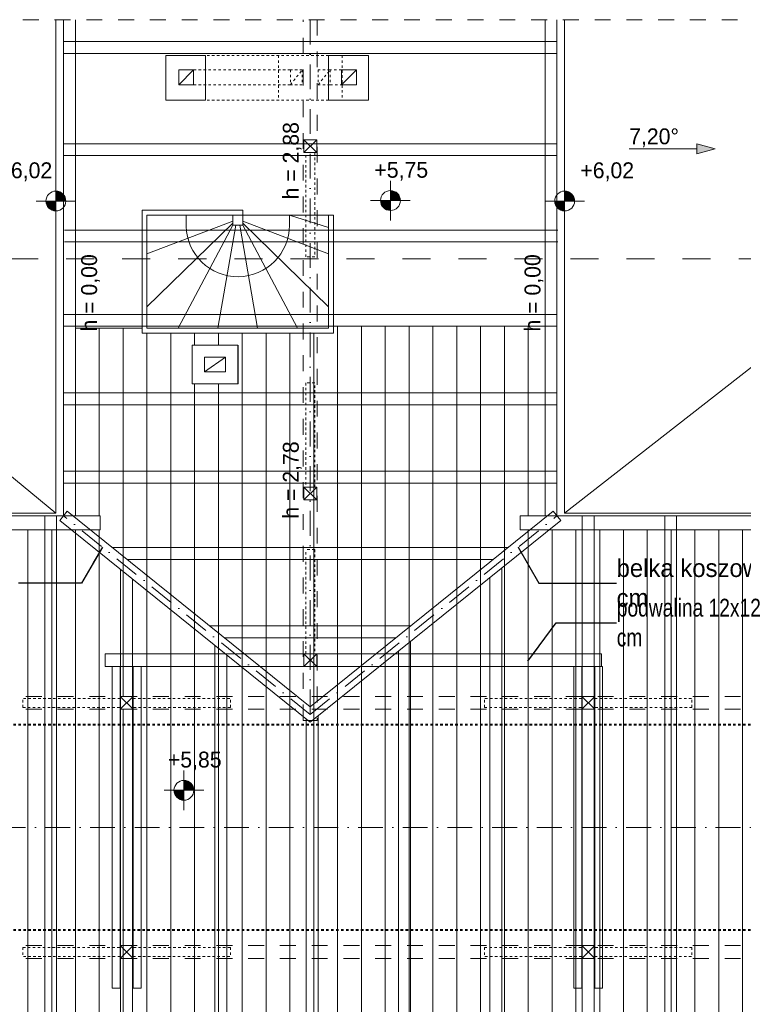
# Model space of a CAD drawing. Extents: x -528673 to -468586, y 24609 to 131944.
# Tile 71 of 87: x -488542 to -481253, y 121722 to 131645. Entities that reach past the tile are written whole.
import ezdxf

# ---------------------------------------------------------------- set-up
doc = ezdxf.new("R2010")
doc.units = 0
doc.header["$MEASUREMENT"] = 0
for name, pattern in [('Dashed', [564.444447, 282.222223, -282.222223]), ('Hidden Line', [50, 25, -25]), ('Kreski i kropki', [450, 250, -100, 0, -100]), ('Przerywana', [320, 160, -160])]:
    doc.linetypes.add(name, pattern=pattern)
doc.layers.get('0').update_dxf_attribs({"color": 252})
for name, color, linetype, lineweight in [('0_Nr_Pióra__21', 252, 'Continuous', 9), ('Arch wykończenie_Nr_Pióra__25', 252, 'Continuous', 15), ('INWENT DACH_Nr_Pióra__21', 252, 'Continuous', 9), ('INWENT KONST. DREWNIANA_Nr_Pióra__102', 252, 'Continuous', 9), ('INWENT KONST. DREWNIANA_Nr_Pióra__21', 252, 'Continuous', 9), ('INWENT OPISY_Nr_Pióra__21', 252, 'Continuous', 9), ('INWENT RZĘDNE_Nr_Pióra__21', 252, 'Continuous', 9), ('INWENT WYMIARY_Nr_Pióra__21', 252, 'Continuous', 9), ('INWENT.ŚCIANY_Nr_Pióra__1', 252, 'Continuous', 25), ('INWENT.ŚCIANY_Nr_Pióra__20', 252, 'Continuous', 60), ('INWENT.ŚCIANY_Nr_Pióra__21', 252, 'Continuous', 9), ('Istniejące kominy_Nr_Pióra__21', 252, 'Continuous', 9), ('Istniejące schody_Nr_Pióra__21', 252, 'Continuous', 9)]:
    doc.layers.add(name, color=color, linetype=linetype, lineweight=lineweight)
doc.layers.add('INWENT DACH', color=252, linetype='Continuous')
doc.layers.add('INWENT RZĘDNE', color=252, linetype='Continuous')
doc.styles.add('GENERATED_STYLE_1', font='txt')
doc.styles.add('GENERATED_STYLE_4', font='txt')
doc.dimstyles.new('GENERATED_STYLE__7', dxfattribs={"dimtxt": 0.18, "dimasz": 182.4, "dimexe": 0.18, "dimexo": 0.0625, "dimgap": 0.09, "dimtad": 0, "dimtih": 1, "dimtoh": 1, "dimdec": 4, "dimzin": 0, "dimdsep": 46, "dimcen": 0.09, "dimadec": 0, "dimazin": 0, "dimtfac": 1, "dimtdec": 4, "dimtmove": 0, "dimatfit": 3, "dimldrblk": 'ARROWHEAD_5', "dimfxl": 1, "dimtolj": 1, "dimtzin": 0, "dimarcsym": 0})

# ---------------------------------------------------------------- blocks, each defined once
blk = doc.blocks.new('Linia_75', base_point=(-482403.4, 130342.6))
at = {"layer": 'INWENT DACH_Nr_Pióra__21', "linetype": 'Continuous'}
blk.add_hatch(color=256, dxfattribs=at).paths.add_polyline_path([(-481536.1, 130342.6), (-481722.7, 130292.6), (-481722.7, 130392.6)], flags=0)
for p, q in [((-481536.1, 130342.6), (-481722.7, 130392.6)), ((-481722.7, 130292.6), (-481722.7, 130392.6)), ((-482403.4, 130342.6), (-481722.7, 130342.6)), ((-481536.1, 130342.6), (-481722.7, 130292.6))]:
    blk.add_line(p, q, dxfattribs=at)
blk = doc.blocks.new('Koty wysokościowe_71', base_point=(-483052.8, 129817.1))
at = {"layer": 'INWENT RZĘDNE_Nr_Pióra__21', "linetype": 'Continuous'}
for points in [[(-483052.8, 129817.1), (-482952.8, 129817.1), (-482960.4, 129855.4), (-482982, 129887.9), (-483014.5, 129909.5), (-483052.8, 129917.1)], [(-483052.8, 129817.1), (-483152.8, 129817.1), (-483145.1, 129778.9), (-483123.5, 129746.4), (-483091, 129724.8), (-483052.8, 129717.1)]]:
    blk.add_hatch(color=256, dxfattribs=at).paths.add_polyline_path(points, flags=0)
for p, q in [((-483052.8, 129617.1), (-483052.8, 130017.1)), ((-483252.8, 129817.1), (-482852.8, 129817.1))]:
    blk.add_line(p, q, dxfattribs=at)
blk.add_circle((-483052.8, 129817.1), 100, dxfattribs=at)
at = {"layer": 'INWENT RZĘDNE_Nr_Pióra__21', "insert": (-482894.6, 130017.1), "char_height": 160, "attachment_point": 7, "style": 'GENERATED_STYLE_1'}
blk.add_mtext('{+6,02}', dxfattribs=at)
blk = doc.blocks.new('Koty wysokościowe_88', base_point=(-488177.6, 129817.1))
at = {"layer": 'INWENT RZĘDNE_Nr_Pióra__21', "linetype": 'Continuous'}
for points in [[(-488177.6, 129817.1), (-488077.6, 129817.1), (-488085.2, 129855.4), (-488106.9, 129887.9), (-488139.3, 129909.5), (-488177.6, 129917.1)], [(-488177.6, 129817.1), (-488277.6, 129817.1), (-488270, 129778.9), (-488248.3, 129746.4), (-488215.9, 129724.8), (-488177.6, 129717.1)]]:
    blk.add_hatch(color=256, dxfattribs=at).paths.add_polyline_path(points, flags=0)
for p, q in [((-488177.6, 129617.1), (-488177.6, 130017.1)), ((-488377.6, 129817.1), (-487977.6, 129817.1))]:
    blk.add_line(p, q, dxfattribs=at)
blk.add_circle((-488177.6, 129817.1), 100, dxfattribs=at)
at = {"layer": 'INWENT RZĘDNE_Nr_Pióra__21', "insert": (-488755.8, 130017.1), "char_height": 160, "attachment_point": 7, "style": 'GENERATED_STYLE_1'}
blk.add_mtext('{+6,02}', dxfattribs=at)
blk = doc.blocks.new('Koty wysokościowe_90', base_point=(-486888, 123878.4))
at = {"layer": 'INWENT RZĘDNE_Nr_Pióra__21', "linetype": 'Continuous'}
for points in [[(-486888, 123878.4), (-486788, 123878.4), (-486795.7, 123916.6), (-486817.3, 123949.1), (-486849.8, 123970.8), (-486888, 123978.4)], [(-486888, 123878.4), (-486988, 123878.4), (-486980.4, 123840.1), (-486958.8, 123807.7), (-486926.3, 123786), (-486888, 123778.4)]]:
    blk.add_hatch(color=256, dxfattribs=at).paths.add_polyline_path(points, flags=0)
for p, q in [((-486888, 123678.4), (-486888, 124078.4)), ((-487088, 123878.4), (-486688, 123878.4))]:
    blk.add_line(p, q, dxfattribs=at)
blk.add_circle((-486888, 123878.4), 100, dxfattribs=at)
at = {"layer": 'INWENT RZĘDNE_Nr_Pióra__21', "insert": (-487049.8, 124078.4), "char_height": 160, "attachment_point": 7, "style": 'GENERATED_STYLE_1'}
blk.add_mtext('{+5,85}', dxfattribs=at)
blk = doc.blocks.new('Koty wysokościowe_92', base_point=(-484807.5, 129822.1))
at = {"layer": 'INWENT RZĘDNE_Nr_Pióra__21', "linetype": 'Continuous'}
for points in [[(-484807.5, 129822.1), (-484707.5, 129822.1), (-484715.2, 129860.4), (-484736.8, 129892.8), (-484769.3, 129914.5), (-484807.5, 129922.1)], [(-484807.5, 129822.1), (-484907.5, 129822.1), (-484899.9, 129783.8), (-484878.3, 129751.4), (-484845.8, 129729.7), (-484807.5, 129722.1)]]:
    blk.add_hatch(color=256, dxfattribs=at).paths.add_polyline_path(points, flags=0)
for p, q in [((-484807.5, 129622.1), (-484807.5, 130022.1)), ((-485007.5, 129822.1), (-484607.5, 129822.1))]:
    blk.add_line(p, q, dxfattribs=at)
blk.add_circle((-484807.5, 129822.1), 100, dxfattribs=at)
at = {"layer": 'INWENT RZĘDNE_Nr_Pióra__21', "insert": (-484969.3, 130022.1), "char_height": 160, "attachment_point": 7, "style": 'GENERATED_STYLE_1'}
blk.add_mtext('{+5,75}', dxfattribs=at)
blk = doc.blocks.new('ARROWHEAD_5')
at = {"color": 0, "linetype": 'Continuous', "lineweight": 0}
blk.add_line((0, 0), (-1, 0), dxfattribs=at)
blk.add_solid([(-1, 0.2679), (0, 0), (-1, -0.2679), (-1, 0.2679)], dxfattribs=at)

msp = doc.modelspace()

# ---------------------------------------------------------------- hatches: boundary and pattern name
at = {"layer": 'Arch wykończenie_Nr_Pióra__25', "linetype": 'Continuous', "lineweight": 15}
h = msp.add_hatch(dxfattribs=at)
h.set_pattern_fill('Plywood', color=252, style=0, pattern_type=2)
h.set_pattern_definition([(-90, (-481500.19, 124529.54), (240, 0), [])])
h.paths.add_polyline_path([(-487980.2, 128534.5), (-487310.2, 128534.5), (-487310.2, 128484.5), (-485380.2, 128484.5), (-485380.2, 128554.5), (-483250.2, 128554.5), (-483250.2, 126644.5), (-483500.2, 126644.5), (-483500.2, 126504.5), (-472280.2, 126504.5), (-472280.2, 120504.5), (-490720.2, 120504.5), (-490720.2, 122184.5), (-490460.2, 122184.5), (-490460.2, 122314.5), (-490720.2, 122314.5), (-490720.2, 124694.5), (-490460.2, 124694.5), (-490460.2, 124824.5), (-490720.2, 124824.5), (-490720.2, 126504.5), (-487730.2, 126504.5), (-487730.2, 126644.5), (-487980.2, 126644.5)], flags=0)
h.paths.add_polyline_path([(-486805.2, 127974.5), (-486805.2, 128364.5), (-486345.2, 128364.5), (-486345.2, 127974.5)], flags=0)
h.paths.add_polyline_path([(-487530.2, 124694.5), (-487400.2, 124694.5), (-487400.2, 124824.5), (-487530.2, 124824.5)], flags=0)

# ---------------------------------------------------------------- linework, layer by layer
at = {"layer": 'Arch wykończenie_Nr_Pióra__25', "color": 252, "linetype": 'Continuous', "lineweight": 15, "flags": 128}
for points in [[(-487980.2, 128534.5), (-487310.2, 128534.5), (-487310.2, 128484.5), (-485380.2, 128484.5), (-485380.2, 128554.5), (-483250.2, 128554.5), (-483250.2, 126644.5), (-483500.2, 126644.5), (-483500.2, 126504.5), (-472280.2, 126504.5), (-472280.2, 120504.5), (-490720.2, 120504.5), (-490720.2, 122184.5), (-490460.2, 122184.5), (-490460.2, 122314.5), (-490720.2, 122314.5), (-490720.2, 124694.5), (-490460.2, 124694.5), (-490460.2, 124824.5), (-490720.2, 124824.5), (-490720.2, 126504.5), (-487730.2, 126504.5), (-487730.2, 126644.5), (-487980.2, 126644.5)], [(-486805.2, 127974.5), (-486805.2, 128364.5), (-486345.2, 128364.5), (-486345.2, 127974.5)], [(-487530.2, 124694.5), (-487400.2, 124694.5), (-487400.2, 124824.5), (-487530.2, 124824.5)]]:
    msp.add_lwpolyline(points, close=True, dxfattribs=at)
at = {"layer": 'INWENT KONST. DREWNIANA_Nr_Pióra__102', "color": 252, "linetype": 'Continuous', "lineweight": 15}
for p, q in [((-488100.2, 131424.5), (-483130.2, 131424.5)), ((-488100.2, 131304.5), (-483130.2, 131304.5)), ((-488100.2, 130394.5), (-483130.2, 130394.5)), ((-488100.2, 130274.5), (-483130.2, 130274.5)), ((-488090.2, 129524.5), (-483120.2, 129524.5)), ((-488090.2, 129404.5), (-483120.2, 129404.5)), ((-488100.2, 128674.5), (-483130.2, 128674.5)), ((-488100.2, 128554.5), (-483130.2, 128554.5)), ((-488100.2, 127884.5), (-483130.2, 127884.5)), ((-488100.2, 127764.5), (-483130.2, 127764.5)), ((-488100.2, 127094.5), (-483130.2, 127094.5)), ((-488100.2, 126974.5), (-483130.2, 126974.5)), ((-488290.2, 123504.5), (-488290.2, 126644.5)), ((-488170.2, 123504.5), (-488170.2, 126644.5)), ((-482875.2, 123504.5), (-482875.2, 126644.5)), ((-482755.2, 123504.5), (-482755.2, 126644.5)), ((-482045.2, 123504.5), (-482045.2, 126644.5)), ((-481925.2, 123504.5), (-481925.2, 126644.5)), ((-487607.4, 126324.5), (-483623, 126324.5)), ((-487458.4, 126204.5), (-483771.9, 126204.5)), ((-483685.2, 123504.5), (-483685.2, 126120.3)), ((-487525.2, 123504.5), (-487525.2, 126104.2)), ((-483805.2, 123504.5), (-483805.2, 126023.7)), ((-487405.2, 123504.5), (-487405.2, 126007.5)), ((-486626.8, 125534.5), (-484603.5, 125534.5)), ((-486575.2, 123504.5), (-486575.2, 125338.8)), ((-486477.9, 125414.5), (-484752.5, 125414.5)), ((-484605.2, 123504.5), (-484605.2, 125379.1)), ((-486455.2, 123504.5), (-486455.2, 125242.1)), ((-484725.2, 123504.5), (-484725.2, 125282.4)), ((-485535.2, 123504.5), (-485535.2, 124629.8)), ((-485655.2, 123504.5), (-485655.2, 124597.6)), ((-488290.2, 123504.5), (-488290.2, 120364.5)), ((-488170.2, 123504.5), (-488170.2, 120364.5)), ((-487525.2, 123504.5), (-487525.2, 120364.5)), ((-487405.2, 123504.5), (-487405.2, 120364.5)), ((-486575.2, 123504.5), (-486575.2, 120364.5)), ((-486455.2, 123504.5), (-486455.2, 120364.5)), ((-485655.2, 123504.5), (-485655.2, 120364.5)), ((-485535.2, 123504.5), (-485535.2, 120364.5)), ((-484725.2, 123504.5), (-484725.2, 120364.5)), ((-484605.2, 123504.5), (-484605.2, 120364.5)), ((-483805.2, 123504.5), (-483805.2, 120364.5)), ((-483685.2, 123504.5), (-483685.2, 120364.5)), ((-482875.2, 123504.5), (-482875.2, 120364.5)), ((-482755.2, 123504.5), (-482755.2, 120364.5)), ((-482045.2, 123504.5), (-482045.2, 120364.5)), ((-481925.2, 123504.5), (-481925.2, 120364.5))]:
    msp.add_line(p, q, dxfattribs=at)
at = {"layer": 'INWENT KONST. DREWNIANA_Nr_Pióra__21', "color": 252, "linetype": 'Continuous', "lineweight": 15}
for p, q in [((-488100.2, 131644.5), (-488100.2, 126644.5)), ((-487980.2, 126644.5), (-487980.2, 131644.5)), ((-483250.2, 126644.5), (-483250.2, 131644.5)), ((-483130.2, 131644.5), (-483130.2, 126644.5)), ((-485680.2, 130434.5), (-485550.2, 130434.5)), ((-485680.2, 130304.5), (-485680.2, 130434.5)), ((-485680.2, 130434.5), (-485550.2, 130304.5)), ((-485680.2, 130304.5), (-485550.2, 130434.5)), ((-485550.2, 130434.5), (-485550.2, 130304.5)), ((-485550.2, 130304.5), (-485680.2, 130304.5)), ((-485680.2, 126934.5), (-485550.2, 126934.5)), ((-485680.2, 126804.5), (-485680.2, 126934.5)), ((-485680.2, 126934.5), (-485550.2, 126804.5)), ((-485680.2, 126804.5), (-485550.2, 126934.5)), ((-485550.2, 126934.5), (-485550.2, 126804.5)), ((-485550.2, 126804.5), (-485680.2, 126804.5)), ((-487730.2, 126644.5), (-490720.2, 126644.5)), ((-488137.8, 126597.8), (-488062.5, 126691.3)), ((-485615.2, 124719.5), (-488062.5, 126691.3)), ((-487730.2, 126644.5), (-487730.2, 126504.5)), ((-485615.2, 124719.5), (-483167.8, 126691.3)), ((-472280.2, 126644.5), (-483500.2, 126644.5)), ((-483500.2, 126644.5), (-483500.2, 126504.5)), ((-483092.5, 126597.8), (-483167.8, 126691.3)), ((-485615.2, 124565.4), (-488137.8, 126597.8)), ((-485615.2, 124565.4), (-483092.5, 126597.8)), ((-487730.2, 126504.5), (-490720.2, 126504.5)), ((-472280.2, 126504.5), (-483500.2, 126504.5)), ((-487680.2, 125124.5), (-487680.2, 125254.5)), ((-487680.2, 125254.5), (-482680.2, 125254.5)), ((-485680.2, 125254.5), (-485550.2, 125254.5)), ((-485680.2, 125124.5), (-485680.2, 125254.5)), ((-485680.2, 125254.5), (-485550.2, 125124.5)), ((-485680.2, 125124.5), (-485550.2, 125254.5)), ((-485550.2, 125254.5), (-485550.2, 125124.5)), ((-482680.2, 125254.5), (-482680.2, 125124.5)), ((-485680.2, 125124.5), (-487680.2, 125124.5)), ((-487610.2, 121884.1), (-487610.2, 125125)), ((-487610.2, 125125), (-487530.2, 125125)), ((-487530.2, 125125), (-487530.2, 121884.1)), ((-487400.2, 121884.1), (-487400.2, 125125)), ((-487400.2, 125125), (-487320.2, 125125)), ((-487320.2, 125125), (-487320.2, 121884.1)), ((-485550.2, 125124.5), (-485680.2, 125124.5)), ((-482680.2, 125124.5), (-485680.2, 125124.5)), ((-482960.2, 121884.1), (-482960.2, 125125)), ((-482960.2, 125125), (-482880.2, 125125)), ((-482880.2, 125125), (-482880.2, 121884.1)), ((-482750.2, 121884.1), (-482750.2, 125125)), ((-482750.2, 125125), (-482670.2, 125125)), ((-482670.2, 125125), (-482670.2, 121884.1)), ((-487530.2, 124824.5), (-487400.2, 124824.5)), ((-487530.2, 124694.5), (-487530.2, 124824.5)), ((-487530.2, 124824.5), (-487400.2, 124694.5)), ((-487530.2, 124694.5), (-487400.2, 124824.5)), ((-487400.2, 124824.5), (-487400.2, 124694.5)), ((-482880.2, 124824.5), (-482750.2, 124824.5)), ((-482880.2, 124694.5), (-482880.2, 124824.5)), ((-482880.2, 124824.5), (-482750.2, 124694.5)), ((-482880.2, 124694.5), (-482750.2, 124824.5)), ((-482750.2, 124824.5), (-482750.2, 124694.5)), ((-487400.2, 124694.5), (-487530.2, 124694.5)), ((-482750.2, 124694.5), (-482880.2, 124694.5)), ((-487530.2, 122314.5), (-487400.2, 122314.5)), ((-487530.2, 122184.5), (-487530.2, 122314.5)), ((-487530.2, 122314.5), (-487400.2, 122184.5)), ((-487530.2, 122184.5), (-487400.2, 122314.5)), ((-487400.2, 122314.5), (-487400.2, 122184.5)), ((-482880.2, 122314.5), (-482750.2, 122314.5)), ((-482880.2, 122184.5), (-482880.2, 122314.5)), ((-482880.2, 122314.5), (-482750.2, 122184.5)), ((-482880.2, 122184.5), (-482750.2, 122314.5)), ((-482750.2, 122314.5), (-482750.2, 122184.5)), ((-487400.2, 122184.5), (-487530.2, 122184.5)), ((-482750.2, 122184.5), (-482880.2, 122184.5)), ((-487530.2, 121884.1), (-487610.2, 121884.1)), ((-487320.2, 121884.1), (-487400.2, 121884.1)), ((-482880.2, 121884.1), (-482960.2, 121884.1)), ((-482670.2, 121884.1), (-482750.2, 121884.1))]:
    msp.add_line(p, q, dxfattribs=at)
at = {"layer": 'INWENT KONST. DREWNIANA_Nr_Pióra__21', "color": 252, "linetype": 'Przerywana', "lineweight": 15}
for p, q in [((-485685.2, 124582.4), (-485685.2, 131644.5)), ((-485545.2, 131644.5), (-485545.2, 124582.4)), ((-490720.2, 124824.5), (-472280.2, 124824.5)), ((-490720.2, 124694.5), (-472280.2, 124694.5)), ((-485545.2, 124582.4), (-485685.2, 124582.4)), ((-490720.2, 122314.5), (-472280.2, 122314.5)), ((-490720.2, 122184.5), (-472280.2, 122184.5))]:
    msp.add_line(p, q, dxfattribs=at)
at = {"layer": 'INWENT KONST. DREWNIANA_Nr_Pióra__21', "color": 252, "linetype": 'Kreski i kropki', "lineweight": 15}
for p, q in [((-485615.2, 131644.5), (-485615.2, 124582.4)), ((-485615.2, 124642.4), (-488100.2, 126644.5)), ((-485615.2, 124642.4), (-483130.2, 126644.5)), ((-472280.2, 123504.5), (-490720.2, 123504.5))]:
    msp.add_line(p, q, dxfattribs=at)
at = {"layer": 'INWENT KONST. DREWNIANA_Nr_Pióra__21', "color": 252, "linetype": 'Hidden Line', "lineweight": 15}
for p, q in [((-485430.2, 131284.5), (-486670.2, 131284.5)), ((-485935.2, 131284.5), (-485935.2, 130834.5)), ((-485295.2, 131284.5), (-485295.2, 130834.5)), ((-485815.2, 131139.5), (-486790.2, 131139.5)), ((-485815.2, 131139.5), (-485815.2, 130989.5)), ((-485695.2, 131139.5), (-485815.2, 131139.5)), ((-485815.2, 130989.5), (-485695.2, 131139.5)), ((-485695.2, 131139.5), (-485695.2, 130989.5)), ((-485415.2, 131139.5), (-485535.2, 131139.5)), ((-485535.2, 131139.5), (-485535.2, 130989.5)), ((-485535.2, 130989.5), (-485415.2, 131139.5)), ((-485415.2, 131139.5), (-485415.2, 130989.5)), ((-485300.2, 131139.5), (-485415.2, 131139.5)), ((-485815.2, 130989.5), (-486790.2, 130989.5)), ((-485695.2, 130989.5), (-485815.2, 130989.5)), ((-485415.2, 130989.5), (-485535.2, 130989.5)), ((-485415.2, 130989.5), (-485300.2, 130989.5)), ((-485430.2, 130834.5), (-486670.2, 130834.5)), ((-485660.2, 129254.5), (-485660.2, 130304.5)), ((-485570.2, 130304.5), (-485660.2, 130304.5)), ((-485570.2, 130304.5), (-485570.2, 129254.5)), ((-485570.2, 129254.5), (-485660.2, 129254.5)), ((-485570.2, 127984.5), (-485660.2, 127984.5)), ((-485660.2, 127984.5), (-485660.2, 126934.5)), ((-485570.2, 126934.5), (-485570.2, 127984.5)), ((-485570.2, 126934.5), (-485660.2, 126934.5)), ((-485660.2, 125254.5), (-485660.2, 126304.5)), ((-485570.2, 126304.5), (-485660.2, 126304.5)), ((-485570.2, 126304.5), (-485570.2, 125254.5)), ((-485570.2, 125254.5), (-485660.2, 125254.5)), ((-487530.2, 124804.5), (-488510.2, 124804.5)), ((-488510.2, 124714.5), (-488510.2, 124804.5)), ((-487530.2, 124714.5), (-487530.2, 124804.5)), ((-487400.2, 124714.5), (-487400.2, 124804.5)), ((-487400.2, 124804.5), (-486420.2, 124804.5)), ((-486420.2, 124714.5), (-486420.2, 124804.5)), ((-482880.2, 124804.5), (-483860.2, 124804.5)), ((-483860.2, 124714.5), (-483860.2, 124804.5)), ((-482880.2, 124714.5), (-482880.2, 124804.5)), ((-482750.2, 124714.5), (-482750.2, 124804.5)), ((-482750.2, 124804.5), (-481770.2, 124804.5)), ((-481770.2, 124714.5), (-481770.2, 124804.5)), ((-488510.2, 124714.5), (-487530.2, 124714.5)), ((-486420.2, 124714.5), (-487400.2, 124714.5)), ((-483860.2, 124714.5), (-482880.2, 124714.5)), ((-481770.2, 124714.5), (-482750.2, 124714.5)), ((-488510.2, 122294.5), (-487530.2, 122294.5)), ((-488510.2, 122294.5), (-488510.2, 122204.5)), ((-487530.2, 122294.5), (-487530.2, 122204.5)), ((-486420.2, 122294.5), (-487400.2, 122294.5)), ((-487400.2, 122294.5), (-487400.2, 122204.5)), ((-486420.2, 122294.5), (-486420.2, 122204.5)), ((-483860.2, 122294.5), (-482880.2, 122294.5)), ((-483860.2, 122294.5), (-483860.2, 122204.5)), ((-482880.2, 122294.5), (-482880.2, 122204.5)), ((-481770.2, 122294.5), (-482750.2, 122294.5)), ((-482750.2, 122294.5), (-482750.2, 122204.5)), ((-481770.2, 122294.5), (-481770.2, 122204.5)), ((-487530.2, 122204.5), (-488510.2, 122204.5)), ((-487400.2, 122204.5), (-486420.2, 122204.5)), ((-482880.2, 122204.5), (-483860.2, 122204.5)), ((-482750.2, 122204.5), (-481770.2, 122204.5))]:
    msp.add_line(p, q, dxfattribs=at)
at = {"layer": 'INWENT OPISY_Nr_Pióra__21', "color": 252, "linetype": 'Przerywana', "lineweight": 15}
msp.add_line((-479710.4, 131644.5), (-491813.7, 131644.5), dxfattribs=at)
at = {"layer": 'INWENT.ŚCIANY_Nr_Pióra__1', "color": 252, "linetype": 'Continuous', "lineweight": 15}
for p, q in [((-487070.2, 130834.5), (-487070.2, 131284.5)), ((-487070.2, 131284.5), (-486670.2, 131284.5)), ((-486670.2, 131284.5), (-486670.2, 130834.5)), ((-485430.2, 130834.5), (-485430.2, 131284.5)), ((-485430.2, 131284.5), (-485030.2, 131284.5)), ((-485030.2, 131284.5), (-485030.2, 130834.5)), ((-486670.2, 130834.5), (-487070.2, 130834.5)), ((-485030.2, 130834.5), (-485430.2, 130834.5)), ((-486345.2, 128364.5), (-486805.2, 128364.5)), ((-486805.2, 127974.5), (-486805.2, 128364.5)), ((-486340.2, 127974.5), (-486340.2, 128364.5)), ((-486340.2, 127974.5), (-486805.2, 127974.5))]:
    msp.add_line(p, q, dxfattribs=at)
at = {"layer": 'INWENT.ŚCIANY_Nr_Pióra__20', "color": 252, "linetype": 'Dashed', "lineweight": 15}
msp.add_line((-469728.7, 129234.2), (-493903.7, 129234.2), dxfattribs=at)
at = {"layer": 'INWENT.ŚCIANY_Nr_Pióra__21', "color": 252, "linetype": 'Continuous', "lineweight": 15}
for p, q in [((-488177.6, 131644.5), (-488177.6, 126672.7)), ((-483052.8, 131644.5), (-483052.8, 126672.7)), ((-490510.2, 128584.5), (-488177.6, 126672.7)), ((-480771.5, 128454.5), (-483052.8, 126672.7)), ((-488177.6, 126672.7), (-490720.2, 126672.7)), ((-474220.2, 126672.7), (-483052.8, 126672.7))]:
    msp.add_line(p, q, dxfattribs=at)
at = {"layer": 'Istniejące kominy_Nr_Pióra__21', "color": 252, "linetype": 'Continuous', "lineweight": 15}
for p, q in [((-486940.2, 130989.5), (-486940.2, 131139.5)), ((-486940.2, 131139.5), (-486790.2, 131139.5)), ((-486940.2, 130989.5), (-486790.2, 131139.5)), ((-486790.2, 131139.5), (-486790.2, 130989.5)), ((-485300.2, 130989.5), (-485300.2, 131139.5)), ((-485300.2, 131139.5), (-485150.2, 131139.5)), ((-485300.2, 130989.5), (-485150.2, 131139.5)), ((-485150.2, 131139.5), (-485150.2, 130989.5)), ((-486790.2, 130989.5), (-486940.2, 130989.5)), ((-485150.2, 130989.5), (-485300.2, 130989.5)), ((-486680.2, 128094.5), (-486680.2, 128244.5)), ((-486680.2, 128244.5), (-486470.2, 128244.5)), ((-486680.2, 128094.5), (-486470.2, 128244.5)), ((-486470.2, 128244.5), (-486470.2, 128094.5)), ((-486470.2, 128094.5), (-486680.2, 128094.5))]:
    msp.add_line(p, q, dxfattribs=at)
at = {"layer": 'Istniejące kominy_Nr_Pióra__21', "color": 252, "linetype": 'Hidden Line', "lineweight": 15}
for p, q in [((-471880.2, 124544.5), (-491080.2, 124544.5)), ((-471880.2, 124534.5), (-491080.2, 124534.5)), ((-471880.2, 122474.5), (-491080.2, 122474.5)), ((-471880.2, 122464.5), (-491080.2, 122464.5))]:
    msp.add_line(p, q, dxfattribs=at)
at = {"layer": 'Istniejące schody_Nr_Pióra__21', "color": 252, "linetype": 'Continuous', "lineweight": 15}
for p, q in [((-486295.2, 129724.5), (-487310.2, 129724.5)), ((-487310.2, 129724.5), (-487310.2, 128484.5)), ((-486295.2, 129674.5), (-486295.2, 129724.5)), ((-485430.2, 129674.5), (-487260.2, 129674.5)), ((-487260.2, 129674.5), (-487260.2, 128534.5)), ((-486395.2, 129614.5), (-487260.2, 129284.5)), ((-486395.2, 129594.5), (-487260.2, 128750.4)), ((-486865.1, 129564.2), (-486865.1, 129674.5)), ((-486395.2, 129674.5), (-486395.2, 129574.5)), ((-486295.2, 129674.5), (-486295.2, 129574.5)), ((-486295.2, 129614.5), (-485430.2, 129284.5)), ((-486295.2, 129594.5), (-485430.2, 128750.4)), ((-485825.2, 129574.5), (-485825.2, 129674.5)), ((-485825.2, 129674.5), (-485430.2, 129550)), ((-485430.2, 128534.5), (-485430.2, 129674.5)), ((-485430.2, 129674.5), (-485380.2, 129674.5)), ((-485380.2, 129674.5), (-485380.2, 128484.5)), ((-486395.2, 129574.5), (-486945.2, 128534.5)), ((-486365.2, 129574.5), (-486545.2, 128534.5)), ((-486395.2, 129574.5), (-486295.2, 129574.5)), ((-486325.2, 129574.5), (-486145.2, 128534.5)), ((-486295.2, 129574.5), (-485745.2, 128534.5)), ((-487260.2, 128534.5), (-485430.2, 128534.5)), ((-485380.2, 128484.5), (-487310.2, 128484.5))]:
    msp.add_line(p, q, dxfattribs=at)
msp.add_arc((-486345.2, 129574.5), 520, 181.14317, 0, dxfattribs=at)

# ---------------------------------------------------------------- block references
at = {"layer": 'INWENT DACH', "color": 252, "linetype": 'Continuous', "lineweight": 15}
msp.add_blockref('Linia_75', (-482403.4, 130342.6), dxfattribs=at)
at = {"layer": 'INWENT RZĘDNE', "color": 252, "lineweight": 15}
for name, p in [('Koty wysokościowe_88', (-488177.6, 129817.1)), ('Koty wysokościowe_92', (-484807.5, 129822.1)), ('Koty wysokościowe_71', (-483052.8, 129817.1)), ('Koty wysokościowe_90', (-486888, 123878.4))]:
    msp.add_blockref(name, p, dxfattribs=at)

# ---------------------------------------------------------------- texts
at = {"layer": '0_Nr_Pióra__21', "color": 252, "linetype": 'Continuous', "lineweight": 15, "insert": (-482403.4, 130359.3), "char_height": 160, "attachment_point": 7, "style": 'GENERATED_STYLE_1'}
msp.add_mtext('{7,20°}', dxfattribs=at)
at = {"layer": 'INWENT OPISY_Nr_Pióra__21', "color": 252, "linetype": 'Continuous', "lineweight": 15, "char_height": 180, "attachment_point": 4, "style": 'GENERATED_STYLE_4'}
for s, insert, width in [('{belka koszowa 13x18 cm}', (-482529.8, 125967), 2324.33), ('{podwalina 12x12 cm}', (-482529.8, 125567.8), 1892.33)]:
    msp.add_mtext(s, dxfattribs=dict(at, insert=insert, width=width))
at = {"layer": 'INWENT WYMIARY_Nr_Pióra__21', "color": 252, "linetype": 'Continuous', "lineweight": 15, "char_height": 160, "attachment_point": 8, "rotation": 90, "style": 'GENERATED_STYLE_1'}
for s, insert in [('{h = 2,88}', (-485701.8, 130222.9)), ('{h = 0,00}', (-487733.3, 128891.2)), ('{h = 0,00}', (-483266.8, 128891.2)), ('{h = 2,78}', (-485701.8, 127005.5))]:
    msp.add_mtext(s, dxfattribs=dict(at, insert=insert))

# ---------------------------------------------------------------- leaders
at = {"layer": 'INWENT OPISY_Nr_Pióra__21', "color": 252, "linetype": 'Continuous', "lineweight": 15, "annotation_type": 0, "has_hookline": 1}
for points, hookline_direction, text_width in [([(-487709.5, 126329.7), (-487918.7, 125967.2), (-488554.4, 125967)], 1, 1911.4), ([(-483520.9, 126329.7), (-483311.6, 125967), (-482529.9, 125967)], 0, 1911.4), ([(-483425.3, 125178.7), (-483137.4, 125567.8), (-482529.9, 125567.8)], 0, 1268.6)]:
    msp.add_leader(points, dimstyle='GENERATED_STYLE__7', dxfattribs=dict(at, hookline_direction=hookline_direction, text_width=text_width))

doc.saveas('drawing.dxf')
